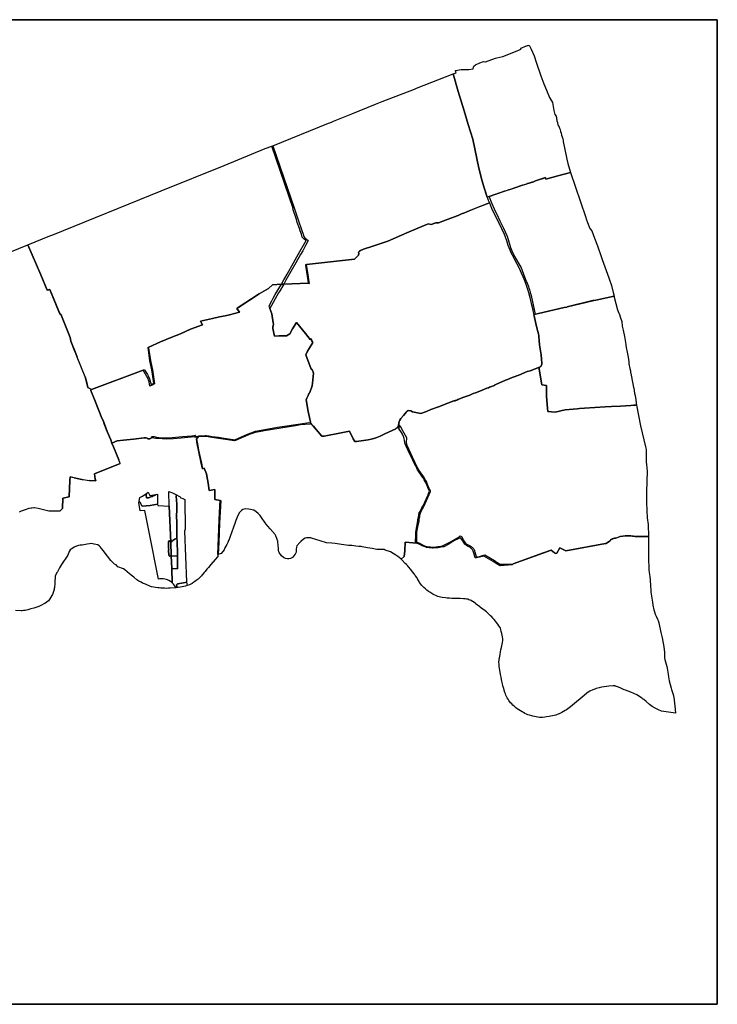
# Model space of a CAD drawing. Header units: metres. Extents: x 578835 to 593571, y 248557 to 255108.
# Tile 13 of 251: x 579819 to 580032, y 249054 to 249355. Entities that reach past the tile are written whole.
import ezdxf

# ---------------------------------------------------------------- set-up
doc = ezdxf.new("R2010")
doc.units = ezdxf.units.M
doc.layers.add('présentation - une seule planche', color=7, linetype='Continuous')

msp = doc.modelspace()

# ---------------------------------------------------------------- linework, layer by layer
at = {"layer": 'présentation - une seule planche'}
for points in [[(580032.17, 249354.95), (579487.34, 249354.95), (579487.34, 249054.38), (580032.17, 249054.38)], [(579961.87, 249300.8), (579960.86, 249303.94), (579960.26, 249306.02), (579959.32, 249309.6), (579957.55, 249318.5), (579956.09, 249322.99), (579954.82, 249327.12), (579953.04, 249332.99), (579951.47, 249338.41), (579952.1, 249338.63), (579952.43, 249338.75), (579952.35, 249339.01), (579952.26, 249339.31), (579952.23, 249339.43), (579953.92, 249339.7), (579954.99, 249339.71), (579956.25, 249339.72), (579957.65, 249339.94), (579957.74, 249340.41), (579957.86, 249340.75), (579958.3, 249341.19), (579959.66, 249341.83), (579960.8, 249342.16), (579961.29, 249342.09), (579961.34, 249342.08), (579964.39, 249343.25), (579964.81, 249343.34), (579966.66, 249343.76), (579971.07, 249345.44), (579971.48, 249345.62), (579972.27, 249345.97), (579972.2, 249346.16), (579972.15, 249346.31), (579973.15, 249346.67), (579973.61, 249346.83), (579973.68, 249346.85), (579974.21, 249347.03), (579974.36, 249347.08), (579974.74, 249347.19), (579975.29, 249345.95), (579976.24, 249343.89), (579976.89, 249341.98), (579978.29, 249337.78), (579979.19, 249335.38), (579979.96, 249333.47), (579980.92, 249331.23), (579981.8, 249329.66), (579982.24, 249327.22), (579982.57, 249326.02), (579982.91, 249325.54), (579982.94, 249325.38), (579983.01, 249325.06), (579983.07, 249324.73), (579983.14, 249324.4), (579983.21, 249324.08), (579983.32, 249323.59), (579983.47, 249322.84), (579983.5, 249322.78), (579983.53, 249322.72), (579983.59, 249322.63), (579983.66, 249322.55), (579983.73, 249322.5), (579983.8, 249322.45), (579983.98, 249321.86), (579984.13, 249321.39), (579984.32, 249320.79), (579984.47, 249320.29), (579984.63, 249319.74), (579984.78, 249319.2), (579984.93, 249318.66), (579984.96, 249318.67), (579985.14, 249318.08), (579985.11, 249317.76), (579986.24, 249312.39), (579986.57, 249311.04), (579987.32, 249308.33), (579983.46, 249307.29), (579979.85, 249306.31), (579979.71, 249306.76), (579978.16, 249306.24), (579977.85, 249306.14), (579976.97, 249305.84), (579976.97, 249305.84), (579976.64, 249305.72), (579975.99, 249305.5), (579975.51, 249305.34), (579974.98, 249305.16), (579974.25, 249304.92), (579974.13, 249304.88), (579973.17, 249304.56), (579972.87, 249304.45), (579972.69, 249304.4), (579970.06, 249303.53), (579969.78, 249303.44), (579969.2, 249303.24), (579968.64, 249303.05), (579968.49, 249303.01), (579968.18, 249302.9), (579967.67, 249302.73), (579967.15, 249302.56), (579966.89, 249302.47), (579966.05, 249302.19), (579965.13, 249301.88), (579964.97, 249301.83), (579964.62, 249301.71), (579964.51, 249301.67), (579964.28, 249301.59), (579962.52, 249301)], [(579957.55, 249318.5), (579959.32, 249309.6), (579960.26, 249306.02), (579960.86, 249303.94), (579962.19, 249299.84), (579962.29, 249299.68), (579962.56, 249299.04), (579957.41, 249297.02), (579955.63, 249296.3), (579954.74, 249295.94), (579954.36, 249295.82), (579954.26, 249295.79), (579953.02, 249295.21), (579952.75, 249295.1), (579949.15, 249293.76), (579946.99, 249292.96), (579946.82, 249292.95), (579946.23, 249292.92), (579944.83, 249292.4), (579943.84, 249292.6), (579943.43, 249292.47), (579943.17, 249292.37), (579940.72, 249291.35), (579937.32, 249289.89), (579931.55, 249287.37), (579926.98, 249285.84), (579924.15, 249284.89), (579923.96, 249284.81), (579923.21, 249284.48), (579922.93, 249284.33), (579922.74, 249284.13), (579922.64, 249283.98), (579922.66, 249283.73), (579922.68, 249283.57), (579922.65, 249283.36), (579922.62, 249283.23), (579922.55, 249283.05), (579921.39, 249281.84), (579906.73, 249280.2), (579906.39, 249280.1), (579906.51, 249279.21), (579906.7, 249278.02), (579906.92, 249276.64), (579907.12, 249275.37), (579907.27, 249274.48), (579899.75, 249274.21), (579899.46, 249274.24), (579899.05, 249274.18), (579899.83, 249275.54), (579900.1, 249276.08), (579900.79, 249277.23), (579902.7, 249280.68), (579904.29, 249283.5), (579906.6, 249287.59), (579906.14, 249287.87), (579905.44, 249288.58), (579905.19, 249289.47), (579904.77, 249290.47), (579904.56, 249291.24), (579903.9, 249293.08), (579903.63, 249293.95), (579902.53, 249297.21), (579902.67, 249297.28), (579896.1, 249316.38), (579896.39, 249316.49), (579913.4, 249323.35), (579913.82, 249323.51), (579914.51, 249323.79), (579914.94, 249323.97), (579920.52, 249326.22), (579927.75, 249329.19), (579929.32, 249329.75), (579929.82, 249329.93), (579939.66, 249333.78), (579940.3, 249334.04), (579951.47, 249338.41), (579953.04, 249332.99), (579954.82, 249327.12), (579956.09, 249322.99)], [(579896.39, 249316.49), (579903.01, 249297.21), (579904.15, 249293.85), (579905.29, 249290.59), (579905.68, 249289.43), (579905.95, 249288.81), (579906.26, 249288.38), (579906.8, 249287.9), (579907.09, 249287.65), (579907.17, 249287.61), (579907.25, 249287.58), (579906.42, 249285.99), (579905.57, 249284.43), (579904.9, 249283.27), (579903.43, 249280.71), (579900.43, 249275.39), (579899.75, 249274.21), (579899.59, 249274.23), (579899.46, 249274.24), (579899.05, 249274.18), (579896.34, 249274.06), (579895.14, 249272.89), (579892.23, 249271.28), (579885.5, 249266.88), (579885.42, 249266.82), (579886.27, 249265.66), (579883.24, 249264.9), (579881.85, 249264.57), (579880.19, 249264.2), (579878.46, 249263.83), (579877.98, 249263.73), (579874.37, 249262.95), (579875.01, 249261.79), (579871.31, 249260.45), (579870.17, 249259.94), (579868.25, 249259.09), (579865.58, 249258.01), (579862.12, 249256.58), (579858.53, 249255.03), (579858.52, 249254.83), (579858.56, 249254.06), (579859.1, 249250.9), (579859.68, 249248.07), (579860.33, 249243.83), (579859.37, 249243.28), (579858.91, 249243.1), (579858.64, 249244.43), (579858.46, 249244.96), (579858.35, 249245.29), (579856.82, 249247.98), (579841.08, 249242.06), (579839.92, 249242.69), (579839.54, 249244.34), (579839.17, 249245.89), (579836.74, 249251.89), (579836.28, 249253.01), (579836.1, 249253.48), (579834.8, 249256.77), (579834.76, 249256.96), (579834.56, 249257.95), (579831.74, 249265.07), (579831.47, 249264.99), (579831.33, 249265.35), (579828.34, 249272.57), (579827.48, 249272.38), (579825.56, 249277.09), (579821.67, 249286.24), (579828.38, 249288.93), (579829.25, 249289.27), (579862.39, 249302.7), (579881.55, 249310.47), (579894.1, 249315.59), (579896.1, 249316.38)], [(579994.67, 249288.28), (579995.54, 249285.92), (579996.67, 249282.71), (579997, 249281.79), (579997.83, 249279.48), (579999.02, 249276.15), (579999.15, 249275.82), (579999.81, 249273.84), (580000.38, 249271.72), (580000.63, 249270.56), (579995.06, 249269.38), (579994.47, 249269.26), (579994.18, 249269.19), (579986.31, 249267.27), (579986.18, 249267.24), (579985.43, 249267.07), (579977.54, 249265.24), (579976.66, 249265.04), (579975.49, 249270.29), (579975.32, 249270.95), (579975.14, 249271.6), (579975.08, 249271.85), (579975.02, 249272.06), (579974.89, 249272.51), (579974.74, 249272.96), (579974.58, 249273.41), (579974.57, 249273.45), (579974.39, 249273.92), (579974.19, 249274.44), (579973.99, 249274.95), (579973.94, 249275.08), (579973.1, 249277.19), (579972.23, 249279.36), (579970.08, 249283.21), (579969.51, 249284.31), (579969.11, 249285.33), (579968.89, 249285.97), (579968.08, 249288.73), (579968.01, 249288.98), (579968, 249289.01), (579966.96, 249291.17), (579965.88, 249293.45), (579964.95, 249295.45), (579964.47, 249296.44), (579963.08, 249299.41), (579962.77, 249300.3), (579962.66, 249300.62), (579962.52, 249301), (579964.51, 249301.67), (579967.15, 249302.56), (579970.04, 249303.52), (579970.08, 249303.53), (579972.69, 249304.4), (579975.99, 249305.5), (579976.48, 249305.67), (579976.97, 249305.84), (579978.16, 249306.24), (579979.01, 249306.52), (579979.71, 249306.76), (579979.85, 249306.31), (579983.46, 249307.29), (579987.32, 249308.33), (579991.95, 249294.91), (579992.27, 249293.82), (579992.55, 249293.01), (579993.25, 249291.24), (579993.86, 249290.49)], [(579977.84, 249248.89), (579977.54, 249248.75), (579976.35, 249248.28), (579975.02, 249247.71), (579974.06, 249247.52), (579971.53, 249246.47), (579969.54, 249245.69), (579968.09, 249245.13), (579967.5, 249244.92), (579964.57, 249243.61), (579964.27, 249243.48), (579964.18, 249243.43), (579964.17, 249243.32), (579963.54, 249243.06), (579963.5, 249243.09), (579963.24, 249243), (579962.64, 249242.74), (579962.31, 249242.61), (579961.82, 249242.42), (579959.68, 249241.59), (579958.28, 249241.05), (579957.65, 249240.79), (579956.56, 249240.38), (579954.73, 249239.67), (579954.48, 249239.58), (579953.79, 249239.31), (579952.98, 249238.98), (579952.64, 249238.85), (579952.35, 249238.74), (579952.14, 249238.67), (579951.96, 249238.62), (579951.74, 249238.58), (579949.92, 249237.92), (579947.06, 249236.82), (579944.7, 249235.93), (579943.36, 249235.35), (579941.67, 249234.75), (579939.11, 249235.21), (579938.63, 249235.51), (579937.79, 249235.64), (579937.46, 249235.44), (579937.39, 249235.31), (579937.31, 249235.36), (579937.18, 249235.17), (579936.97, 249234.87), (579936.32, 249234.1), (579935.53, 249233.2), (579935.17, 249232.74), (579934.99, 249232.28), (579934.85, 249231.18), (579934.69, 249230.75), (579934.42, 249230.38), (579933.95, 249230.09), (579930.59, 249228.48), (579929.17, 249227.81), (579928.54, 249227.53), (579928.18, 249227.38), (579927.57, 249227.17), (579927.25, 249227.07), (579926.9, 249226.98), (579926.51, 249226.89), (579925.58, 249226.73), (579921.97, 249226.2), (579921.66, 249226.19), (579921.45, 249226.23), (579921, 249226.96), (579919.84, 249229.33), (579917.3, 249228.87), (579912.09, 249227.83), (579911.42, 249227.8), (579907.99, 249231.91), (579907.96, 249232.04), (579907.59, 249233.51), (579907.19, 249235.3), (579906.58, 249238.92), (579907.28, 249240.47), (579907.36, 249240.68), (579907.45, 249240.89), (579907.6, 249241.05), (579907.71, 249241.18), (579908.41, 249243.19), (579908.56, 249243.96), (579908.83, 249247.08), (579908.49, 249248.21), (579908.33, 249248.24), (579908.16, 249248.28), (579906.54, 249252.62), (579907, 249253.81), (579907.56, 249254.58), (579908.66, 249256.36), (579908.39, 249256.89), (579908.11, 249257.51), (579907.88, 249257.35), (579906.39, 249259.11), (579905.54, 249260.27), (579904.57, 249261.37), (579903.69, 249262.48), (579902.4, 249260.54), (579901.59, 249259.1), (579900.59, 249258.41), (579898.25, 249258.46), (579896.9, 249258.32), (579896.43, 249260.73), (579896.43, 249261.18), (579896.61, 249261.94), (579896.69, 249261.96), (579896.56, 249262.37), (579896.1, 249265.18), (579895.53, 249266.82), (579895.27, 249267.65), (579896.1, 249269.13), (579896.55, 249269.92), (579897.2, 249271.04), (579899.05, 249274.18), (579899.51, 249274.33), (579899.75, 249274.21), (579907.27, 249274.48), (579907.66, 249274.38), (579907.56, 249275.01), (579907.42, 249275.68), (579907.29, 249276.44), (579907.19, 249277.24), (579907.11, 249277.67), (579906.99, 249278.39), (579906.9, 249279.04), (579906.82, 249279.57), (579906.74, 249280.07), (579906.73, 249280.2), (579921.39, 249281.84), (579922.55, 249283.05), (579922.62, 249283.23), (579922.65, 249283.36), (579922.68, 249283.57), (579922.66, 249283.73), (579922.64, 249283.98), (579922.74, 249284.13), (579922.93, 249284.33), (579923.21, 249284.48), (579923.96, 249284.81), (579924.15, 249284.89), (579926.98, 249285.84), (579931.55, 249287.37), (579937.32, 249289.89), (579940.72, 249291.35), (579943.17, 249292.37), (579943.84, 249292.6), (579944.83, 249292.4), (579946.23, 249292.92), (579946.82, 249292.95), (579946.99, 249292.96), (579949.15, 249293.76), (579952.75, 249295.1), (579953.02, 249295.21), (579954.26, 249295.79), (579954.36, 249295.82), (579954.74, 249295.94), (579955.63, 249296.3), (579958.36, 249297.41), (579962.56, 249299.04), (579963.24, 249297.45), (579966.22, 249291.19), (579967.03, 249289.49), (579967.28, 249288.93), (579967.78, 249287.56), (579968.25, 249286.08), (579968.79, 249284.71), (579969.04, 249284.13), (579969.49, 249283.15), (579970.25, 249281.72), (579971.54, 249279.32), (579971.64, 249279.12), (579972.27, 249277.67), (579972.77, 249276.51), (579973.26, 249275.35), (579973.74, 249274.17), (579974.15, 249273), (579974.34, 249272.4), (579974.55, 249271.7), (579974.92, 249270.16), (579975.37, 249268.33), (579975.84, 249266.38), (579975.87, 249266.18), (579976.36, 249264.03), (579976.78, 249262.19), (579977.16, 249260.46), (579977.28, 249260.06), (579977.45, 249259.46), (579977.56, 249259), (579977.65, 249258.51), (579977.68, 249258.22), (579977.81, 249256.97), (579977.92, 249255.71), (579978.33, 249252.61), (579978.48, 249251.36), (579978.6, 249250.1), (579978.61, 249249.92), (579978.57, 249249.68), (579978.38, 249249.31), (579978.24, 249249.12), (579978.07, 249249)], [(579908.41, 249243.19), (579907.71, 249241.18), (579907.51, 249240.96), (579907.5, 249240.97), (579907.36, 249240.68), (579906.58, 249238.92), (579907.19, 249235.3), (579907.59, 249233.51), (579907.96, 249232.04), (579907.99, 249231.91), (579907.89, 249231.49), (579904.92, 249231.23), (579903.4, 249230.99), (579893.81, 249229.4), (579893.41, 249229.36), (579891.7, 249229.01), (579890.78, 249228.8), (579890.17, 249228.64), (579889.8, 249228.52), (579889.18, 249228.31), (579888.05, 249227.83), (579886.89, 249227.32), (579885.75, 249226.78), (579885.06, 249226.5), (579884.74, 249226.35), (579880.6, 249226.99), (579877.86, 249227.45), (579877.2, 249227.53), (579876.04, 249227.74), (579876.04, 249227.74), (579875.59, 249227.72), (579874.94, 249227.71), (579874.66, 249227.71), (579873.63, 249227.57), (579872.52, 249227.63), (579868.47, 249227.22), (579866.08, 249227.02), (579864.05, 249226.89), (579862.69, 249227), (579861.31, 249227.09), (579860.72, 249227.14), (579860.07, 249227.25), (579859.53, 249227.26), (579859.28, 249227.2), (579858.88, 249227.03), (579858.23, 249227.05), (579858.03, 249227.25), (579857.71, 249227.34), (579857.14, 249227.33), (579853.86, 249226.94), (579850.83, 249226.61), (579848.91, 249226.38), (579847.32, 249225.7), (579846.95, 249226.65), (579845.89, 249229.26), (579844.96, 249231.61), (579844.58, 249232.57), (579844.24, 249233.35), (579842.17, 249238.51), (579840.83, 249241.78), (579841.08, 249242.06), (579856.82, 249247.98), (579857.21, 249248.16), (579857.4, 249247.85), (579858.15, 249246.63), (579858.48, 249246.01), (579858.79, 249245.34), (579859.3, 249243.52), (579860.13, 249243.95), (579859.48, 249248.02), (579858.93, 249250.84), (579858.43, 249254.11), (579858.39, 249254.99), (579858.53, 249255.03), (579862.12, 249256.58), (579865.58, 249258.01), (579868.25, 249259.09), (579871.31, 249260.45), (579875.01, 249261.79), (579874.37, 249262.95), (579877.98, 249263.73), (579880.19, 249264.2), (579881.85, 249264.57), (579883.24, 249264.9), (579886.27, 249265.66), (579885.42, 249266.82), (579892.23, 249271.28), (579895.14, 249272.89), (579896.34, 249274.06), (579899.05, 249274.18), (579899.46, 249274.24), (579899.75, 249274.21), (579898.46, 249271.96), (579898.22, 249271.53), (579895.53, 249266.82), (579896.1, 249265.18), (579896.56, 249262.37), (579896.69, 249261.96), (579896.61, 249261.94), (579896.43, 249261.18), (579896.43, 249260.73), (579896.9, 249258.32), (579898.25, 249258.46), (579900.59, 249258.41), (579901.59, 249259.1), (579902.4, 249260.54), (579903.69, 249262.48), (579904.57, 249261.37), (579905.54, 249260.27), (579906.39, 249259.11), (579907.88, 249257.35), (579908.11, 249257.51), (579908.39, 249256.89), (579908.66, 249256.36), (579907.56, 249254.58), (579907, 249253.81), (579906.54, 249252.62), (579908.16, 249248.28), (579908.49, 249248.21), (579908.83, 249247.08), (579908.56, 249243.96)], [(580000.63, 249270.56), (580000.71, 249270.23), (580001.68, 249266.39), (580002.11, 249265.41), (580002.16, 249265.24), (580002.61, 249263.9), (580002.97, 249262.77), (580003.14, 249261.42), (580003.41, 249260.2), (580003.8, 249258.23), (580004.2, 249255.83), (580004.25, 249255.52), (580004.42, 249254.4), (580004.52, 249253.96), (580004.75, 249252.94), (580004.9, 249251.91), (580005.11, 249250.48), (580005.19, 249249.87), (580005.47, 249248.47), (580005.61, 249247.76), (580005.63, 249247.65), (580005.7, 249247.2), (580005.75, 249247.04), (580005.76, 249246.98), (580005.77, 249246.95), (580006.37, 249243.82), (580006.6, 249242.68), (580006.63, 249242.54), (580006.91, 249240.87), (580006.99, 249240.5), (580007.21, 249239.6), (580007.44, 249237.27), (580006.69, 249237.23), (580006.67, 249237.23), (580005.75, 249237.19), (580004.17, 249237.1), (580002.58, 249236.98), (579999.91, 249236.85), (579999.82, 249236.85), (579997.89, 249236.75), (579994.73, 249236.56), (579991.66, 249236.37), (579990.05, 249236.25), (579989.38, 249236.2), (579988.18, 249236.08), (579985.67, 249235.83), (579982.67, 249235.14), (579980.42, 249235.36), (579980.32, 249236.41), (579980, 249239.93), (579980.02, 249242.18), (579980.04, 249243.33), (579978.62, 249243.49), (579978.18, 249245.83), (579977.8, 249248.39), (579977.84, 249248.89), (579978.07, 249249), (579978.2, 249249.1), (579978.27, 249249.16), (579978.38, 249249.31), (579978.54, 249249.61), (579978.58, 249249.75), (579978.61, 249249.92), (579978.6, 249250.1), (579978.48, 249251.36), (579978.33, 249252.61), (579977.92, 249255.71), (579977.81, 249256.97), (579977.68, 249258.22), (579977.65, 249258.51), (579977.56, 249259), (579977.45, 249259.46), (579977.28, 249260.06), (579977.16, 249260.46), (579976.78, 249262.19), (579976.36, 249264.03), (579976.13, 249264.86), (579976.13, 249264.86), (579976.66, 249265.04), (579977.54, 249265.24), (579985.43, 249267.07), (579986.18, 249267.24), (579986.31, 249267.27), (579994.47, 249269.26), (579995.06, 249269.38)], [(580007.44, 249237.27), (580008.72, 249230.99), (580010.22, 249224.52), (580010.41, 249223.78), (580010.47, 249219.89), (580010.54, 249219.13), (580010.74, 249217.1), (580010.57, 249210.87), (580010.53, 249209.73), (580010.56, 249208.1), (580010.65, 249204.61), (580010.74, 249203.44), (580010.79, 249202.89), (580011.04, 249200.82), (580011.19, 249197.2), (580007.45, 249197.17), (580007.1, 249197.23), (580006.57, 249197.28), (580006.22, 249197.32), (580005.72, 249197.35), (580005.04, 249197.39), (580004.51, 249197.39), (580004.03, 249197.37), (580003.36, 249197.3), (580002.52, 249197.14), (580001.77, 249196.92), (580001.11, 249196.72), (580000.78, 249196.63), (580000.21, 249196.46), (579999.89, 249196.31), (579999.77, 249196.33), (579999.69, 249196.3), (579999.64, 249196.19), (579999.55, 249196.03), (579999.45, 249195.87), (579999.37, 249195.83), (579999.25, 249195.77), (579998.18, 249195.04), (579998.16, 249195.03), (579998.06, 249195), (579985.88, 249192.83), (579984.05, 249193.69), (579983.15, 249192.08), (579982.81, 249192.03), (579982.48, 249192.15), (579981.42, 249193.06), (579981.42, 249193.06), (579978.79, 249192.11), (579969.79, 249188.84), (579969.49, 249188.58), (579965.85, 249188.24), (579964.99, 249188.78), (579963.71, 249189.58), (579960.92, 249191.22), (579958.67, 249190.65), (579958.26, 249190.68), (579957.89, 249191.79), (579957.58, 249192.73), (579957.48, 249192.96), (579957.39, 249193.14), (579957.33, 249193.26), (579957.24, 249193.37), (579957.15, 249193.46), (579957.04, 249193.54), (579956.85, 249193.71), (579956.77, 249193.78), (579956.57, 249193.91), (579955.91, 249194.2), (579955.08, 249194.86), (579954.86, 249195.11), (579954.8, 249195.17), (579954.41, 249195.82), (579953.74, 249196.8), (579952.12, 249196.09), (579951.4, 249195.66), (579950.15, 249194.86), (579948.69, 249194.07), (579948.69, 249194.07), (579948.27, 249193.99), (579947.81, 249193.91), (579946.8, 249193.77), (579945.4, 249193.67), (579945.23, 249193.67), (579944.8, 249193.69), (579944.19, 249193.72), (579943.75, 249193.8), (579943.37, 249193.87), (579942.96, 249193.99), (579942.67, 249194.09), (579942.05, 249194.36), (579941.56, 249194.62), (579941.1, 249194.89), (579940.82, 249194.98), (579940.58, 249195.06), (579940.16, 249195.12), (579940.17, 249195.28), (579940.17, 249195.42), (579940.03, 249195.41), (579940.06, 249197.71), (579940.12, 249198.43), (579940.21, 249199.15), (579940.75, 249201.94), (579940.76, 249202.29), (579940.98, 249203.63), (579941.01, 249203.8), (579941.07, 249204.13), (579941.11, 249204.25), (579941.15, 249204.39), (579941.4, 249204.86), (579941.67, 249205.37), (579941.96, 249205.93), (579942.27, 249206.48), (579942.54, 249207.05), (579942.81, 249207.62), (579943.07, 249208.19), (579943.33, 249208.76), (579943.58, 249209.34), (579943.83, 249209.92), (579944.12, 249210.62), (579944.23, 249211), (579943.95, 249211.68), (579943.48, 249212.94), (579943.27, 249213.44), (579942.95, 249213.99), (579942.63, 249214.53), (579942.3, 249215.07), (579941.97, 249215.6), (579941.61, 249216.12), (579941.13, 249216.79), (579940.88, 249217.15), (579940.62, 249217.57), (579940.38, 249218.03), (579940.27, 249218.25), (579940.06, 249218.69), (579939.71, 249219.38), (579939.44, 249219.95), (579938.98, 249220.96), (579938.62, 249221.7), (579938.19, 249222.57), (579937.8, 249223.39), (579937.19, 249224.78), (579936.91, 249225.29), (579936.86, 249225.39), (579936.69, 249226.46), (579936.57, 249227.08), (579936.38, 249227.68), (579936.02, 249228.47), (579935.72, 249228.98), (579935.37, 249229.53), (579934.89, 249230.06), (579935.2, 249231.12), (579934.85, 249231.18), (579934.99, 249232.28), (579935.17, 249232.74), (579935.53, 249233.2), (579936.32, 249234.1), (579936.97, 249234.87), (579937.18, 249235.17), (579937.31, 249235.36), (579937.39, 249235.31), (579937.46, 249235.44), (579937.79, 249235.64), (579938.5, 249235.53), (579938.63, 249235.51), (579939.11, 249235.21), (579941.67, 249234.75), (579943.36, 249235.35), (579944.7, 249235.93), (579947.06, 249236.82), (579949.92, 249237.92), (579951.74, 249238.58), (579951.96, 249238.62), (579952.08, 249238.65), (579952.14, 249238.67), (579952.35, 249238.74), (579952.64, 249238.85), (579952.98, 249238.98), (579953.79, 249239.31), (579954.48, 249239.58), (579954.73, 249239.67), (579956.56, 249240.38), (579957.65, 249240.79), (579958.28, 249241.05), (579959.68, 249241.59), (579961.82, 249242.42), (579962.31, 249242.61), (579962.64, 249242.74), (579962.91, 249242.85), (579963.24, 249243), (579963.54, 249243.06), (579964.17, 249243.32), (579964.18, 249243.43), (579964.27, 249243.48), (579964.54, 249243.59), (579967.5, 249244.92), (579968.09, 249245.13), (579969.54, 249245.69), (579971.53, 249246.47), (579974.06, 249247.52), (579975.02, 249247.71), (579976.35, 249248.28), (579977.54, 249248.75), (579977.84, 249248.89), (579977.8, 249248.39), (579978.18, 249245.83), (579978.62, 249243.49), (579978.62, 249243.49), (579980.04, 249243.33), (579980.02, 249242.18), (579980, 249239.93), (579980.32, 249236.41), (579980.42, 249235.36), (579982.67, 249235.14), (579982.67, 249235.14), (579985.67, 249235.83), (579988.18, 249236.08), (579989.38, 249236.2), (579990.05, 249236.25), (579991.66, 249236.37), (579994.73, 249236.56), (579997.89, 249236.75), (579999.82, 249236.85), (580002.58, 249236.98), (580004.17, 249237.1), (580005.75, 249237.19), (580006.67, 249237.23)], [(579873.81, 249227.91), (579874.14, 249227.92), (579875.75, 249228.01), (579876.05, 249228.01), (579876.93, 249227.93), (579878.29, 249227.66), (579878.79, 249227.59), (579879.88, 249227.51), (579881.6, 249227.23), (579883.59, 249226.89), (579884.37, 249226.77), (579884.7, 249226.72), (579884.86, 249226.73), (579888.66, 249228.41), (579889, 249228.57), (579891.15, 249229.31), (579897.82, 249230.54), (579904.93, 249231.61), (579907.43, 249232.01), (579907.99, 249231.91), (579908.88, 249230.84), (579909.72, 249229.84), (579911.42, 249227.8), (579912.09, 249227.83), (579917.3, 249228.87), (579919.84, 249229.33), (579921, 249226.96), (579921.45, 249226.23), (579921.66, 249226.19), (579921.97, 249226.2), (579925.58, 249226.73), (579926.51, 249226.89), (579926.9, 249226.98), (579927.25, 249227.07), (579927.57, 249227.17), (579928.18, 249227.38), (579929.17, 249227.81), (579930.59, 249228.48), (579933.95, 249230.09), (579934.16, 249230.22), (579934.42, 249230.38), (579934.69, 249230.75), (579934.85, 249231.18), (579935.2, 249231.12), (579936.02, 249229.58), (579937.21, 249227.38), (579937.16, 249225.81), (579937.35, 249225.02), (579938.94, 249221.55), (579940.7, 249217.84), (579941, 249217.36), (579941.32, 249216.9), (579942.03, 249215.88), (579942.41, 249215.36), (579943.02, 249214.29), (579943.34, 249213.73), (579943.61, 249213.15), (579944.05, 249211.97), (579944.21, 249211.59), (579944.34, 249211.37), (579944.46, 249211.19), (579944.49, 249210.87), (579944.49, 249210.87), (579944.48, 249210.67), (579944.18, 249210.11), (579944.05, 249209.87), (579942.42, 249206.29), (579942.34, 249206.1), (579942.07, 249205.67), (579941.94, 249205.41), (579941.69, 249204.91), (579941.54, 249204.57), (579941.4, 249204.28), (579941.31, 249203.91), (579941.25, 249203.48), (579941.25, 249203.3), (579941.07, 249202.4), (579940.98, 249201.86), (579940.9, 249201.39), (579940.74, 249200.56), (579940.66, 249200.16), (579940.36, 249198.52), (579940.33, 249197.97), (579940.28, 249196.85), (579940.27, 249196.05), (579940.34, 249195.42), (579940.03, 249195.41), (579940.17, 249195.28), (579940.16, 249195.12), (579939.14, 249195.25), (579936.9, 249195.43), (579936.74, 249192.86), (579936.59, 249191.1), (579935.6, 249190.24), (579934.93, 249190.87), (579934.03, 249191.53), (579932.41, 249192.49), (579930.77, 249193.06), (579930.46, 249193.17), (579929.54, 249193.24), (579928.83, 249193.25), (579928.22, 249193.18), (579926.74, 249193.48), (579925.32, 249193.75), (579923.68, 249194.07), (579923.38, 249194.12), (579922.74, 249194.16), (579921.78, 249194.25), (579920.53, 249194.41), (579919.58, 249194.46), (579917.39, 249194.72), (579915.52, 249195.01), (579914.42, 249195.12), (579912.8, 249195.23), (579910.85, 249195.82), (579908.21, 249196.64), (579908.01, 249196.74), (579906.74, 249196.74), (579906.27, 249196.63), (579905.84, 249196.37), (579905.01, 249195.66), (579904.31, 249194.94), (579904.21, 249194.79), (579903.93, 249194.5), (579903.78, 249194.34), (579903.63, 249193.98), (579903.63, 249193.92), (579903.6, 249193.32), (579903.52, 249192.4), (579903.22, 249191.81), (579902.8, 249191.18), (579902.45, 249190.78), (579901.8, 249190.47), (579901.3, 249190.37), (579900.91, 249190.37), (579900.32, 249190.52), (579899.71, 249190.8), (579899.12, 249191.31), (579898.36, 249192.31), (579898.29, 249192.5), (579898.21, 249192.99), (579898.14, 249193.56), (579897.98, 249195.59), (579897.92, 249195.88), (579897.9, 249195.93), (579897.78, 249196.32), (579897.36, 249197.38), (579897.12, 249197.76), (579895.59, 249199.52), (579894.87, 249200.35), (579894.39, 249200.9), (579894.06, 249201.34), (579893.01, 249203.03), (579892.53, 249203.61), (579891.93, 249204.18), (579891.31, 249204.71), (579890.65, 249205.18), (579889.67, 249205.46), (579889.13, 249205.57), (579887.99, 249205.61), (579887.31, 249205.38), (579886.88, 249205.11), (579886.45, 249204.75), (579886.19, 249204.37), (579885.53, 249203.08), (579885.14, 249202.1), (579884.81, 249201.16), (579884.4, 249199.99), (579883.42, 249197.19), (579883.08, 249196.25), (579882.95, 249195.92), (579882.72, 249195.37), (579882.36, 249194.71), (579881.79, 249193.7), (579881.55, 249193.07), (579880.71, 249192.04), (579879.61, 249191.65), (579879.61, 249191.65), (579879.61, 249191.65), (579880.07, 249202.3), (579880.3, 249206.47), (579880.4, 249208.16), (579878.72, 249208.44), (579878.73, 249208.97), (579878.68, 249211.58), (579876.97, 249211.26), (579876.73, 249213.47), (579876.16, 249216.25), (579876.15, 249216.32), (579875.44, 249218.07), (579874.97, 249217.84), (579874.6, 249219.62), (579873.78, 249223.56), (579873.38, 249225.51), (579873.1, 249226.91), (579873.42, 249227.29), (579873.63, 249227.57)], [(579856.56, 249206.41), (579856.55, 249206.41), (579856.51, 249206.46), (579856.45, 249206.55), (579856.39, 249206.64), (579856.35, 249206.73), (579856.26, 249206.92), (579856.15, 249207.13), (579856.04, 249207.34), (579855.99, 249207.44), (579855.93, 249207.53), (579855.82, 249207.7), (579855.7, 249207.87), (579855.63, 249207.98), (579855.81, 249209.05), (579856.59, 249209.53), (579857.66, 249210.2), (579857.89, 249210.36), (579857.79, 249209.74), (579857.79, 249209.7), (579857.81, 249209.54), (579857.81, 249209.47), (579857.82, 249209.32), (579857.83, 249209.25), (579857.84, 249209.18), (579857.87, 249209.09), (579857.88, 249209.04), (579857.91, 249209), (579857.92, 249208.98), (579857.94, 249208.97), (579857.99, 249208.94), (579858.09, 249208.94), (579858.2, 249208.95), (579858.25, 249208.96), (579858.44, 249209.02), (579858.75, 249209.14), (579859.02, 249209.24), (579859.2, 249209.3), (579859.56, 249209.42), (579859.91, 249209.55), (579860.18, 249209.66), (579860.31, 249209.71), (579860.44, 249209.78), (579860.57, 249209.85), (579860.6, 249209.87), (579860.63, 249209.9), (579860.65, 249209.94), (579860.67, 249209.98), (579860.67, 249210), (579861.18, 249210.09), (579861.27, 249207.01), (579858.97, 249206.67)], [(579857.81, 249209.47), (579857.81, 249209.54), (579857.79, 249209.7), (579857.79, 249209.74), (579857.89, 249210.36), (579858.41, 249210.7), (579858.87, 249209.68), (579860.67, 249210), (579860.67, 249209.98), (579860.65, 249209.94), (579860.63, 249209.9), (579860.6, 249209.87), (579860.57, 249209.85), (579860.44, 249209.78), (579860.31, 249209.71), (579860.18, 249209.66), (579859.91, 249209.55), (579859.56, 249209.42), (579859.2, 249209.3), (579859.02, 249209.24), (579858.75, 249209.14), (579858.44, 249209.02), (579858.25, 249208.96), (579858.2, 249208.95), (579858.09, 249208.94), (579857.99, 249208.94), (579857.94, 249208.97), (579857.92, 249208.98), (579857.91, 249209), (579857.88, 249209.04), (579857.87, 249209.09), (579857.84, 249209.18), (579857.83, 249209.25), (579857.82, 249209.32)], [(579865.26, 249195.41), (579864.82, 249206.49), (579864.67, 249210.93), (579865.81, 249210.53), (579867.04, 249209.88), (579866.97, 249209.53), (579866.96, 249209.35), (579866.97, 249209.15), (579867.01, 249208.55), (579867.09, 249206.71), (579867.1, 249205.86), (579867.1, 249205.69), (579867.08, 249205), (579867.05, 249203.73), (579867.06, 249202.82), (579867.08, 249202.05), (579867.17, 249199.05), (579867.12, 249198.08), (579867.13, 249197.79), (579867.16, 249196.64), (579866.9, 249196.56), (579866.49, 249196.35), (579866.24, 249196.14), (579865.95, 249195.93), (579865.69, 249195.73)], [(579855.63, 249207.98), (579855.7, 249207.87), (579855.82, 249207.7), (579855.93, 249207.53), (579855.99, 249207.44), (579856.04, 249207.34), (579856.15, 249207.13), (579856.26, 249206.92), (579856.35, 249206.73), (579856.39, 249206.64), (579856.45, 249206.55), (579856.51, 249206.46), (579856.55, 249206.41), (579856.55, 249206.41), (579856.56, 249206.41), (579858.97, 249206.67), (579861.27, 249207.01), (579861.28, 249206.61), (579864.82, 249206.49), (579865.26, 249195.41), (579865.07, 249195.58), (579865, 249195.69), (579864.97, 249195.75), (579864.94, 249195.77), (579864.89, 249195.82), (579864.84, 249195.85), (579864.8, 249195.87), (579864.78, 249195.88), (579864.75, 249195.88), (579864.73, 249195.88), (579864.69, 249195.86), (579864.67, 249195.82), (579864.65, 249195.78), (579864.63, 249195.69), (579864.62, 249195.58), (579864.62, 249195.46), (579864.62, 249195.41), (579864.61, 249195.28), (579864.59, 249195.16), (579864.59, 249195.09), (579864.59, 249195.03), (579864.6, 249194.91), (579864.61, 249194.78), (579864.62, 249194.56), (579864.63, 249194.42), (579864.62, 249194.08), (579864.62, 249193.86), (579864.63, 249193.54), (579864.64, 249193.32), (579864.63, 249193.03), (579864.62, 249192.84), (579864.62, 249192.59), (579864.63, 249192.35), (579864.64, 249192.22), (579864.66, 249192.03), (579864.7, 249191.84), (579864.72, 249191.74), (579864.72, 249191.7), (579864.73, 249191.53), (579864.73, 249191.45), (579864.75, 249191.37), (579864.76, 249191.33), (579864.77, 249191.3), (579864.8, 249191.28), (579864.83, 249191.26), (579864.86, 249191.24), (579864.89, 249191.23), (579864.99, 249191.23), (579865.08, 249191.24), (579865.13, 249191.25), (579865.31, 249191.26), (579865.42, 249191.27), (579865.57, 249187.39), (579865.74, 249183.08), (579865.41, 249183.34), (579865.17, 249183.49), (579864.7, 249183.71), (579864.3, 249183.91), (579863.95, 249184.04), (579863.42, 249184.19), (579862.98, 249184.26), (579862.32, 249184.26), (579861.79, 249184.23), (579861.5, 249184.16), (579861.42, 249184.63), (579858.8, 249197.95), (579858.1, 249201.52), (579858.09, 249201.61), (579857.39, 249205.15), (579855.97, 249205.02), (579855.56, 249207.55)], [(579867.16, 249196.64), (579867.13, 249197.79), (579867.12, 249198.08), (579867.17, 249199.05), (579867.08, 249202.05), (579867.06, 249202.82), (579867.05, 249203.73), (579867.08, 249205), (579867.1, 249205.69), (579867.1, 249205.86), (579867.09, 249206.71), (579867.01, 249208.55), (579866.97, 249209.15), (579866.96, 249209.35), (579866.97, 249209.53), (579867.04, 249209.88), (579867.72, 249209.52), (579868.12, 249209.28), (579868.28, 249209.06), (579868.36, 249209.01), (579868.96, 249208.77), (579869.52, 249208.53), (579869.66, 249199.43), (579869.49, 249198.83), (579870.03, 249183.35), (579870.02, 249183.26), (579869.69, 249183.16), (579869.12, 249183.03), (579868.53, 249182.91), (579867.95, 249182.8), (579867.67, 249182.76), (579867.57, 249182.75), (579867.33, 249182.69), (579867.09, 249182.56), (579866.99, 249182.44), (579867.08, 249182), (579867.15, 249181.83), (579867.28, 249181.6), (579866.96, 249181.54), (579866.39, 249182.27), (579866.11, 249182.65), (579865.74, 249183.08), (579865.57, 249187.39), (579867.29, 249187.3), (579867.35, 249191.21), (579867.33, 249191.96), (579867.32, 249192.91), (579867.31, 249193.43), (579867.3, 249193.56), (579867.22, 249194.09), (579867.2, 249194.22), (579867.19, 249194.53), (579867.18, 249195.35), (579867.18, 249195.88)], [(579864.63, 249193.03), (579864.64, 249193.32), (579864.63, 249193.54), (579864.62, 249193.86), (579864.62, 249194.08), (579864.63, 249194.42), (579864.62, 249194.56), (579864.61, 249194.78), (579864.6, 249194.91), (579864.59, 249195.03), (579864.59, 249195.09), (579864.59, 249195.16), (579864.61, 249195.28), (579864.62, 249195.41), (579864.62, 249195.46), (579864.62, 249195.58), (579864.63, 249195.69), (579864.65, 249195.78), (579864.67, 249195.82), (579864.69, 249195.86), (579864.73, 249195.88), (579864.75, 249195.88), (579864.78, 249195.88), (579864.8, 249195.87), (579864.84, 249195.85), (579864.89, 249195.82), (579864.94, 249195.77), (579864.97, 249195.75), (579865, 249195.69), (579865.07, 249195.58), (579865.26, 249195.41), (579865.42, 249191.27), (579865.31, 249191.26), (579865.13, 249191.25), (579865.08, 249191.24), (579864.99, 249191.23), (579864.89, 249191.23), (579864.86, 249191.24), (579864.83, 249191.26), (579864.8, 249191.28), (579864.77, 249191.3), (579864.76, 249191.33), (579864.75, 249191.37), (579864.73, 249191.45), (579864.73, 249191.53), (579864.72, 249191.7), (579864.72, 249191.74), (579864.7, 249191.84), (579864.66, 249192.03), (579864.64, 249192.22), (579864.63, 249192.35), (579864.62, 249192.59), (579864.62, 249192.84)], [(579867.22, 249194.09), (579867.3, 249193.56), (579867.31, 249193.43), (579867.32, 249192.91), (579867.33, 249191.96), (579867.35, 249191.21), (579865.42, 249191.27), (579865.26, 249195.41), (579865.69, 249195.73), (579865.95, 249195.93), (579866.24, 249196.14), (579866.49, 249196.35), (579866.9, 249196.56), (579867.16, 249196.64), (579867.18, 249195.88), (579867.18, 249195.35), (579867.19, 249194.53), (579867.2, 249194.22)], [(580013.9, 249171.93), (580014.08, 249171.51), (580014.33, 249170.8), (580014.89, 249167.85), (580015.29, 249166.21), (580015.79, 249163.54), (580016.04, 249161.8), (580016.04, 249160.19), (580016.1, 249159.62), (580016.76, 249157.48), (580016.83, 249156.99), (580017.13, 249155.16), (580017.23, 249154.38), (580017.47, 249153.11), (580017.78, 249151.99), (580018.1, 249150.86), (580018.2, 249150.46), (580018.52, 249149.58), (580018.68, 249148.99), (580018.85, 249148.07), (580019, 249147.3), (580019.14, 249146.17), (580019.2, 249145.48), (580019.42, 249143.25), (580015.1, 249143.89), (580014.23, 249144.28), (580013.21, 249144.78), (580012.28, 249145.31), (580011.42, 249145.95), (580010.42, 249146.79), (580009.68, 249147.39), (580009.34, 249147.6), (580009.26, 249147.69), (580008.68, 249148.11), (580007.61, 249148.89), (580005.76, 249149.65), (580004.09, 249150.27), (580003.75, 249150.42), (580002.47, 249151), (580001.65, 249151.33), (580001.4, 249151.43), (580001.15, 249151.5), (580001, 249151.54), (580000.85, 249151.57), (580000.59, 249151.59), (580000.33, 249151.58), (579999.07, 249151.5), (579998.32, 249151.4), (579997.58, 249151.28), (579996.84, 249151.15), (579996.1, 249151), (579995.17, 249150.77), (579994.72, 249150.63), (579994.2, 249150.42), (579993.21, 249149.92), (579992.75, 249149.64), (579992.3, 249149.33), (579991.46, 249148.66), (579990.9, 249148.15), (579988.56, 249146.18), (579987.35, 249145.21), (579986.16, 249144.3), (579985.75, 249144.04), (579984.67, 249143.43), (579983.84, 249143.03), (579983.29, 249142.82), (579982.81, 249142.66), (579982.32, 249142.54), (579981.88, 249142.43), (579981.23, 249142.29), (579980.82, 249142.21), (579980.04, 249142.09), (579979.49, 249142.02), (579978.79, 249141.96), (579978.37, 249141.95), (579977.88, 249141.96), (579977.35, 249142.02), (579976.85, 249142.1), (579976.32, 249142.2), (579975.8, 249142.32), (579975.48, 249142.41), (579974.8, 249142.62), (579974.32, 249142.79), (579973.95, 249142.94), (579973.41, 249143.18), (579972.98, 249143.41), (579972.56, 249143.64), (579972.05, 249143.95), (579971.59, 249144.24), (579971.05, 249144.61), (579970.57, 249144.98), (579970.12, 249145.36), (579969.75, 249145.7), (579969.39, 249146.06), (579969.05, 249146.43), (579968.81, 249146.76), (579968.54, 249147.14), (579968.3, 249147.51), (579968.04, 249147.92), (579967.8, 249148.33), (579967.58, 249148.77), (579967.44, 249149.13), (579967.3, 249149.58), (579967.12, 249150.25), (579966.94, 249150.83), (579966.71, 249151.61), (579966.55, 249152.21), (579966.37, 249152.99), (579966.26, 249153.51), (579966.13, 249154.22), (579965.98, 249155.03), (579965.75, 249156.38), (579965.6, 249157.47), (579965.52, 249158.34), (579965.5, 249158.77), (579965.55, 249159.67), (579965.63, 249160.18), (579965.72, 249160.67), (579965.81, 249161.15), (579965.94, 249161.94), (579966.07, 249162.59), (579966.22, 249163.25), (579966.36, 249163.78), (579966.48, 249164.33), (579966.57, 249164.86), (579966.63, 249165.41), (579966.67, 249165.96), (579966.58, 249166.51), (579966.48, 249167.07), (579966.36, 249167.62), (579966.21, 249168.21), (579966.03, 249168.79), (579965.91, 249169.18), (579965.84, 249169.37), (579965.49, 249169.9), (579965.12, 249170.42), (579964.74, 249170.93), (579964.39, 249171.38), (579964.03, 249171.82), (579963.65, 249172.25), (579963.29, 249172.64), (579962.91, 249173.01), (579962.53, 249173.37), (579962.11, 249173.77), (579961.67, 249174.16), (579961.23, 249174.53), (579960.57, 249175.03), (579959.9, 249175.52), (579959.6, 249175.75), (579958.57, 249176.54), (579958.28, 249176.77), (579957.68, 249177.24), (579957.46, 249177.39), (579957.03, 249177.61), (579956.68, 249177.77), (579956.32, 249177.9), (579955.95, 249178.01), (579955.57, 249178.08), (579955.19, 249178.12), (579954.62, 249178.16), (579953.6, 249178.25), (579952.77, 249178.29), (579951.95, 249178.29), (579951.12, 249178.28), (579950.39, 249178.31), (579949.67, 249178.37), (579949.15, 249178.42), (579948.14, 249178.59), (579947.63, 249178.7), (579946.86, 249178.91), (579946.17, 249179.16), (579945.71, 249179.38), (579945.27, 249179.62), (579944.41, 249180.15), (579943.99, 249180.44), (579943.51, 249180.79), (579943.04, 249181.17), (579942.59, 249181.57), (579942.21, 249181.96), (579941.85, 249182.36), (579941.32, 249183.05), (579941.18, 249183.27), (579940.88, 249183.77), (579940.57, 249184.27), (579940.47, 249184.54), (579939.89, 249185.3), (579939.66, 249185.64), (579939.13, 249186.37), (579938.59, 249187.09), (579937.91, 249187.92), (579937.56, 249188.32), (579937.23, 249188.65), (579936.89, 249188.97), (579936.47, 249189.4), (579936.33, 249189.54), (579936.12, 249189.73), (579935.6, 249190.24), (579936.59, 249191.1), (579936.74, 249192.86), (579936.9, 249195.43), (579939.14, 249195.25), (579940.16, 249195.12), (579940.17, 249195.28), (579940.17, 249195.42), (579940.51, 249195.43), (579941.01, 249195.26), (579941.21, 249195.18), (579941.43, 249195.08), (579942.19, 249194.62), (579942.78, 249194.34), (579943.45, 249194.17), (579944.06, 249194.01), (579944.52, 249193.99), (579944.71, 249193.98), (579945.14, 249193.97), (579945.36, 249193.98), (579946.88, 249194.1), (579947.72, 249194.2), (579948.01, 249194.26), (579948.86, 249194.61), (579949.83, 249195.15), (579950.87, 249195.71), (579953.29, 249197.04), (579953.44, 249197.16), (579953.6, 249197.37), (579954.02, 249197.22), (579954.53, 249196.29), (579954.96, 249195.6), (579955.3, 249195.13), (579955.47, 249194.98), (579955.73, 249194.86), (579956.71, 249194.32), (579956.96, 249194.16), (579957.25, 249193.94), (579957.43, 249193.78), (579957.59, 249193.6), (579957.75, 249193.39), (579957.87, 249193.17), (579957.98, 249192.94), (579958.06, 249192.7), (579958.12, 249192.46), (579958.56, 249191.04), (579958.7, 249190.95), (579958.88, 249190.92), (579961.15, 249191.58), (579964.1, 249189.83), (579965.04, 249189.11), (579965.06, 249189.29), (579965.75, 249188.77), (579965.94, 249188.71), (579967.69, 249188.74), (579969.79, 249188.84), (579978.84, 249192.12), (579981.42, 249193.06), (579982.48, 249192.15), (579982.81, 249192.03), (579983.15, 249192.08), (579984.05, 249193.69), (579985.88, 249192.83), (579998.06, 249195), (579998.16, 249195.03), (579998.18, 249195.04), (579998.2, 249195.05), (579999.25, 249195.77), (579999.43, 249195.85), (579999.55, 249196.03), (579999.64, 249196.19), (579999.69, 249196.3), (579999.77, 249196.33), (579999.89, 249196.31), (580000.21, 249196.46), (580000.78, 249196.63), (580001.11, 249196.72), (580002.52, 249197.14), (580003.36, 249197.3), (580003.68, 249197.34), (580003.88, 249197.36), (580004.03, 249197.37), (580004.51, 249197.39), (580005.04, 249197.39), (580005.72, 249197.35), (580006.22, 249197.32), (580006.57, 249197.28), (580007.1, 249197.23), (580007.45, 249197.17), (580011.19, 249197.2), (580011.19, 249195.7), (580011.16, 249190.83), (580011.27, 249187.03), (580011.4, 249186.21), (580011.57, 249184.95), (580011.66, 249183.86), (580011.81, 249182.11), (580011.88, 249180.67), (580011.9, 249180.16), (580012.16, 249178.41), (580012.39, 249177.19), (580012.5, 249176.18), (580012.82, 249174.76), (580012.95, 249174.15), (580013.18, 249173.48), (580013.46, 249172.87)], [(579865.57, 249187.39), (579865.42, 249191.27), (579867.35, 249191.21), (579867.29, 249187.3)], [(579867.28, 249181.6), (579867.15, 249181.83), (579867.08, 249182), (579866.99, 249182.44), (579867.09, 249182.56), (579867.33, 249182.69), (579867.57, 249182.75), (579867.67, 249182.76), (579867.95, 249182.8), (579868.53, 249182.91), (579869.12, 249183.03), (579869.69, 249183.16), (579870.02, 249183.26), (579870.03, 249183.26), (579870.25, 249182.18), (579869.76, 249182.03), (579868.79, 249181.85), (579868.12, 249181.74), (579867.54, 249181.65)]]:
    msp.add_lwpolyline(points, close=True, dxfattribs=at)
at = {"layer": 'présentation - une seule planche', "ltscale": 0.4}
msp.add_lwpolyline([(579487.34, 249354.95), (580032.17, 249354.95), (580032.17, 249054.38), (579487.34, 249054.38)], close=True, dxfattribs=at)
at = {"layer": 'présentation - une seule planche'}
for points in [[(579803.61, 249278.98), (579803.61, 249278.98), (579803.61, 249278.98), (579807.46, 249280.53), (579808.77, 249281.06), (579821.67, 249286.24), (579821.67, 249286.24), (579821.67, 249286.24)], [(579828.34, 249272.57), (579831.47, 249264.99), (579831.74, 249265.07), (579834.56, 249257.95), (579834.8, 249256.77), (579836.28, 249253.01), (579836.74, 249251.89)], [(579839.17, 249245.89), (579839.5, 249244.5), (579839.92, 249242.69), (579841.08, 249242.06), (579840.77, 249241.94), (579842.17, 249238.51), (579844.24, 249233.35), (579844.58, 249232.57), (579845.89, 249229.26), (579846.95, 249226.65), (579847.32, 249225.7), (579847.76, 249224.58), (579849.4, 249220.55)], [(579819.08, 249204.73), (579819.73, 249204.98), (579820.26, 249205.22), (579821.24, 249205.57), (579821.76, 249205.78), (579822.02, 249205.84), (579822.6, 249205.94), (579822.86, 249205.98), (579823.42, 249206.05), (579823.69, 249206.07), (579824.79, 249205.81), (579827.99, 249205.05), (579828.98, 249205.04), (579829.88, 249205.03), (579831.49, 249205.07), (579832.23, 249205.71), (579832.3, 249208.92), (579834.25, 249209.31), (579834.41, 249214.25), (579834.52, 249215.43), (579835.65, 249215.16), (579835.76, 249215.13), (579838.07, 249214.59), (579838.53, 249214.54), (579840.38, 249214.33), (579842.34, 249214.13), (579842.23, 249214.72), (579842.03, 249216.27), (579849.83, 249219.49), (579849.4, 249220.55), (579847.76, 249224.58), (579847.32, 249225.7), (579848.91, 249226.38), (579850.83, 249226.61), (579853.86, 249226.94), (579857.14, 249227.33), (579857.71, 249227.34), (579858.03, 249227.25), (579858.23, 249227.05), (579858.49, 249227.05), (579858.88, 249227.03), (579859.28, 249227.2), (579859.38, 249227.62), (579859.72, 249227.75), (579860.16, 249227.69), (579860.93, 249227.52), (579862.33, 249227.32), (579863.41, 249227.26), (579864.6, 249227.29), (579867.79, 249227.6), (579868.88, 249227.72), (579871.71, 249227.96), (579872.8, 249228.17), (579872.52, 249227.63), (579873.16, 249227.59), (579873.63, 249227.57), (579873.1, 249226.91), (579873.39, 249225.47), (579873.79, 249223.52), (579874.61, 249219.58), (579874.97, 249217.84), (579875.01, 249217.86), (579875.44, 249218.07), (579876.15, 249216.32), (579876.73, 249213.47), (579876.97, 249211.26), (579878.68, 249211.58), (579878.73, 249208.97), (579878.72, 249208.44), (579880.4, 249208.16), (579880.57, 249208.16), (579880.16, 249201.25), (579879.9, 249195.33), (579879.73, 249191.78), (579879.61, 249191.65), (579879.62, 249191.04), (579877.42, 249188.5), (579877.19, 249188.22), (579876.75, 249187.69), (579876.33, 249187.17), (579875.78, 249186.49), (579875.49, 249186.16), (579874.88, 249185.45), (579874.65, 249185.17), (579874.04, 249184.57), (579873.6, 249184.19), (579873.03, 249183.72), (579872.66, 249183.42), (579872.33, 249183.2), (579871.76, 249182.84), (579871.35, 249182.64), (579870.97, 249182.42), (579870.25, 249182.18), (579869.76, 249182.03), (579868.79, 249181.85), (579868.12, 249181.74), (579867.54, 249181.65), (579866.96, 249181.54), (579865.05, 249181.38), (579864.59, 249181.37), (579863.87, 249181.36), (579863.4, 249181.37), (579862.95, 249181.39), (579862.28, 249181.42), (579861.74, 249181.47), (579861.33, 249181.5), (579860.62, 249181.59), (579860.1, 249181.7), (579859.4, 249181.86), (579859.09, 249181.94), (579857.52, 249182.61), (579856.69, 249182.97), (579856.2, 249183.21), (579855.55, 249183.6), (579854.88, 249184), (579854.01, 249184.76), (579853.6, 249185.09), (579852.69, 249185.83), (579851.92, 249186.45), (579851.29, 249186.98), (579850.8, 249187.35), (579849.09, 249187.96), (579848.59, 249188.52), (579848.05, 249188.77), (579847.17, 249189.61), (579846.99, 249189.81), (579845.98, 249191.15), (579845.57, 249191.69), (579844.77, 249192.77), (579844.1, 249193.56), (579843.84, 249193.9), (579843.42, 249194.32), (579842.96, 249194.66), (579841.84, 249194.88), (579841.14, 249195.06), (579839.7, 249194.81), (579838.22, 249194.57), (579837.64, 249194.49), (579837.06, 249194.41), (579836.51, 249194.24), (579835.81, 249193.93), (579835.37, 249193.67), (579834.88, 249193.31), (579834.58, 249193.13), (579834.24, 249192.65), (579833.83, 249191.47), (579831.89, 249188.64), (579831.6, 249188.11), (579831.31, 249187.58), (579830.87, 249186.81), (579830.66, 249186.44), (579830.55, 249186.26), (579830.08, 249185.43), (579830.02, 249185.03), (579830, 249184.72), (579829.91, 249183.52), (579829.89, 249183.17), (579829.86, 249182.88), (579829.75, 249181.59), (579829.7, 249181.28), (579829.62, 249180.98), (579829.23, 249179.8), (579829.11, 249179.51), (579828.97, 249179.22), (579828.35, 249178.13), (579828.15, 249177.83), (579827.92, 249177.58), (579827.25, 249177.01), (579826.85, 249176.75), (579826.56, 249176.61), (579825.84, 249176.25), (579824.95, 249175.83), (579824.65, 249175.7), (579824.33, 249175.59), (579823.45, 249175.32), (579822.58, 249175.07), (579822.28, 249174.98), (579821.58, 249174.81), (579820.82, 249174.64), (579820.32, 249174.55), (579819.85, 249174.47), (579819.56, 249174.45), (579817.82, 249174.57)], [(579849.83, 249219.49), (579842.03, 249216.27), (579842.23, 249214.72), (579842.26, 249214.57), (579842.34, 249214.13), (579840.38, 249214.33)], [(579838.07, 249214.59), (579835.76, 249215.13), (579834.52, 249215.43), (579834.41, 249214.25), (579834.25, 249209.31), (579832.3, 249208.92), (579832.23, 249205.71), (579831.49, 249205.07)]]:
    msp.add_lwpolyline(points, dxfattribs=at)
at = {"layer": 'présentation - une seule planche', "flags": 128}
for points in [[(579821.67, 249286.24), (579825.56, 249277.09), (579827.48, 249272.38), (579828.08, 249272.51), (579828.34, 249272.57)], [(579935.2, 249231.12), (579934.85, 249231.18)]]:
    msp.add_lwpolyline(points, dxfattribs=at)

doc.saveas('drawing.dxf')
